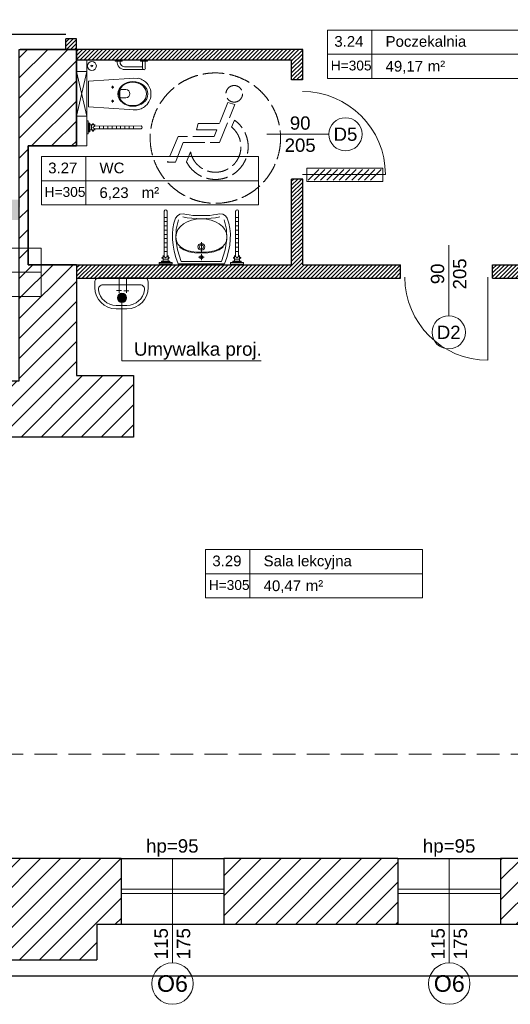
# Model space of a CAD drawing. Header units: millimetres. Extents: x 26866 to 1024070, y -428191 to 408885.
# Tile 39 of 248: x 208075 to 213569, y 244426 to 255453. Entities that reach past the tile are written whole.
import ezdxf

# ---------------------------------------------------------------- set-up
doc = ezdxf.new("R2010")
doc.units = ezdxf.units.MM
doc.header["$LTSCALE"] = 2
doc.linetypes.add('ACAD_ISO02W100', pattern=[15, 12, -3])
doc.linetypes.add('HIDDENX2', pattern=[19.05, 12.7, -6.35])
for name, color, linetype, lineweight in [('0_OPIS', 7, 'Continuous', 13), ('3DPLAN_A_ARMATURA_SANITARNA', 7, 'Continuous', 9), ('3DPLAN_A_DRZWI', 173, 'Continuous', 5), ('3DPLAN_A_OKNA', 153, 'Continuous', 5), ('3DPLAN_A_TABELKA POMIESZCZEŃ', 7, 'Continuous', 0), ('3DPLAN_A_WYSOKOŚCI ZMIANA', 144, 'HIDDENX2', 5), ('A_STOL_OPIS', 55, 'Continuous', 5), ('A_TXT', 7, 'Continuous', 0), ('A_WYBURZENIA', 6, 'Continuous', 0), ('A_ZESTAWIENIE STOLARKI', 3, 'Continuous', 15), ('AW_CERAMIKA', 6, 'Continuous', 9), ('Opisy', 7, 'Continuous', 13), ('podcięcie', 211, 'Continuous', 20), ('PRZERYW', 2, 'ACAD_ISO02W100', 9), ('sanitariaty', 2, 'Continuous', 25)]:
    doc.layers.add(name, color=color, linetype=linetype, lineweight=lineweight)
for name, color, linetype in [('3DPLAN_A_KRESKOWANIE 1', 253, 'Continuous'), ('3DPLAN_A_OPIS', 8, 'Continuous'), ('3DPLAN_A_POMIESZCZENIE NUMER', 100, 'Continuous'), ('3DPLAN_K_DZIAŁOWA NISKIE', 134, 'Continuous'), ('3DPLAN_K_NOŚNA', 7, 'Continuous'), ('3DPLAN_K_OBRYS', 243, 'Continuous'), ('3DPLAN_K_OBRYS WIDOK', 242, 'Continuous'), ('A_POMIESZCZENIE OPIS', 100, 'Continuous')]:
    doc.layers.add(name, color=color, linetype=linetype)
doc.styles.add('ARIAL', font='arial.ttf')
doc.styles.add('TABEL1', font='txt')
pattern_1 = [(45, (-708.4828, 5623.021), (-2.24506403, 2.24506403), [])]
pattern_2 = [(45, (29206.918, -39107.05), (-11.22532, 11.22532), [])]

# ---------------------------------------------------------------- blocks, each defined once
blk = doc.blocks.new('adajwk')
at = {"layer": 'podcięcie'}
for p, q in [((211304, 253656), (211423, 253775)), ((211374, 253656), (211493, 253775)), ((211444, 253656), (211563, 253775)), ((211514, 253656), (211633, 253775)), ((211584, 253656), (211703, 253775)), ((211654, 253656), (211773, 253775)), ((211724, 253656), (211843, 253775)), ((211794, 253656), (211913, 253775)), ((211864, 253656), (211983, 253775)), ((211934, 253656), (212053, 253775)), ((212004, 253656), (212123, 253775))]:
    blk.add_line(p, q, dxfattribs=at)
blk.add_lwpolyline([(211290, 253790), (212140, 253790), (212140, 253640), (211290, 253640)], close=True, dxfattribs=at)
blk = doc.blocks.new('tabelka dla tp')
at = {"layer": '3DPLAN_A_TABELKA POMIESZCZEŃ'}
for p, q in [((49.7, 54), (49.7, 0)), ((0, 27), (243.1, 27))]:
    blk.add_line(p, q, dxfattribs=at)
blk.add_lwpolyline([(0, 54), (243.1, 54), (243.1, 0), (0, 0)], close=True, dxfattribs=at)
at = {"layer": '3DPLAN_A_POMIESZCZENIE NUMER', "color": 7, "style": 'ARIAL'}
blk.add_attdef('NUMER', (2.2, 35.4), '', height=12, dxfattribs=at)
at = {"layer": 'A_POMIESZCZENIE OPIS', "insert": (112.2, 19.8), "char_height": 12, "width": 36.412, "attachment_point": 1, "style": 'ARIAL'}
blk.add_mtext('{\\C7;m²}', dxfattribs=at)
at = {"layer": 'A_POMIESZCZENIE OPIS', "color": 7, "style": 'ARIAL'}
for tag, p in [('NAZWA', (51.7, 35.4)), ('POWIERZCHNIA', (51.1, 7.2))]:
    blk.add_attdef(tag, p, '', height=12, dxfattribs=at)
blk = doc.blocks.new('UMYWALKA')
at = {"layer": '3DPLAN_A_ARMATURA_SANITARNA'}
for p, q in [((0, 25), (0, -25)), ((11, 30), (5, 30)), ((8, 20.9), (8, -20.9)), ((1, 5.5), (17.1, 5.4)), ((14.6, 8), (14.6, 2.6)), ((31, -6), (31, 6)), ((35, -6), (35, 6)), ((0.9, -2.8), (16.9, -2.8)), ((14.4, -0.2), (14.4, -5.7)), ((11, -30), (5, -30))]:
    blk.add_line(p, q, dxfattribs=at)
for centre, radius, start, end in [((5, 25), 5, 90, 180), ((13, 20.9), 5, 82.3377, 180), ((11, 6), 24, 0, 90), ((11, 6), 20, 0, 82.3377), ((11, -6), 24, 270, 0), ((11, -6), 20, 277.6623, 0), ((13, -20.9), 5, 180, 277.6623), ((5, -25), 5, 180, 270)]:
    blk.add_arc(centre, radius, start, end, dxfattribs=at)
blk = doc.blocks.new('III pietrooosoo')
at = {"layer": '3DPLAN_A_KRESKOWANIE 1'}
h = blk.add_hatch(dxfattribs=at)
h.set_pattern_fill('ANSI31', color=256, scale=5, style=0)
h.set_pattern_definition(pattern_2)
h.paths.add_polyline_path([(26781.5, -39163.6), (26781.5, -38938.6), (26746.5, -38938.6), (26746.5, -39163.6)])
h.paths.add_polyline_path([(26746.5, -39423.6), (26776, -39423.6), (26776, -39388.3), (26746.5, -39388.3)])
h.paths.add_polyline_path([(26746.5, -38938.6), (26781.5, -38938.6), (26781.5, -39163.6), (26746.5, -39163.6)])
h.paths.add_polyline_path([(27369, -39343.1), (27369, -39410.1), (27376, -39410.1), (27376, -39403.1), (27411, -39403.1), (27411, -39383.8), (27409.4, -39383.8), (27410, -39384, -0.310329), (27410.4, -39384.6), (27410.4, -39387, -0.216272), (27410.2, -39387.5), (27409.5, -39388, -0.076898), (27409.4, -39388.1, 0.840818), (27409.5, -39388.8), (27410.2, -39388.8), (27410.2, -39389), (27409.5, -39389, -0.840818), (27409.3, -39388, 0.076898), (27409.4, -39387.9), (27410.1, -39387.4, 0.216272), (27410.3, -39387), (27410.3, -39384.6, 0.310329), (27410, -39384.1), (27409, -39383.8), (27409, -39316), (27411, -39316), (27411, -39109.1), (27397, -39109.1), (27397, -39304.1), (27327, -39304.1), (27327, -39321.1), (26830, -39321.1), (26830, -39251.1), (26809.5, -39251.1), (26809.5, -39321.1), (26781.5, -39321.1), (26781.5, -39387.1), (26811, -39387.1), (26811, -39343.1)])
h.paths.add_polyline_path([(28445, -38740.1), (28445, -38698.6), (28212, -38698.6), (28212, -38637.6), (28199, -38637.6), (28199, -38740.1)])
h.paths.add_polyline_path([(28624.5, -38658.6), (28602, -38658.6), (28602, -38698.6), (28560, -38698.6), (28560, -38740.1), (28624.5, -38740.1)])
h.paths.add_polyline_path([(28628, -38870.2), (28674.8, -38870.2), (28674.8, -38878.1), (28690, -38878.1), (28690, -38734.1), (28773, -38734.1), (28773, -38698.6), (28727, -38698.6), (28727, -38658.6), (28624.5, -38658.6), (28624.5, -38740.1), (28628, -38740.1)])
h.paths.add_polyline_path([(28674.8, -38878.1), (28674.8, -38870.2), (28628, -38870.2), (28628, -38897.2), (28649, -38897.2), (28649, -38878.1)])
h.paths.add_polyline_path([(28628, -38897.2), (28628, -38924.2), (28649, -38924.2), (28649, -38897.2)])
h.paths.add_polyline_path([(28649, -38924.2), (28628, -38924.2), (28628, -39029.1), (28205, -39029.1), (28205, -39046.1), (28246, -39046.1), (28246, -39098.1), (28619, -39098.1), (28619, -39148.3), (28649, -39148.3)])
h.paths.add_polyline_path([(28770, -39380.1), (28770, -39352.6), (28655, -39352.6), (28655, -39295.6), (28649, -39295.6), (28649, -39268.1), (28619, -39268.1), (28619, -39305.1), (28603, -39305.1), (28603, -39390.6), (28909, -39390.6), (28909, -39380.1)])
h.paths.add_polyline_path([(29255, -39636.1), (29255, -39479.1), (29254, -39456.1), (29254, -39299.1), (29206, -39299.1), (29206, -39365.1), (29138, -39365.1), (29138, -39390.6), (29243, -39390.6), (29243, -39525.6), (29130, -39525.6), (29130, -39588.6), (28897, -39588.6), (28897, -39613.1), (29205, -39613.1), (29205, -39636.1)])
h.paths.add_polyline_path([(28676, -39613.1), (28676, -39693.9), (28642, -39693.9), (28642, -39636.1), (28615, -39636.1), (28615, -39598.1), (28603, -39598.1), (28603, -39526.6), (28767, -39526.6), (28767, -39613.1)])
h.paths.add_polyline_path([(28575.6, -39665.5), (28722.9, -39665.5), (28722.9, -39699.9), (28575.6, -39699.9)], flags=9)
h.paths.add_polyline_path([(28642, -39693.9), (28642, -39906.1), (28676, -39906.1), (28676, -39693.9)])
h.paths.add_polyline_path([(29061, -38734.1), (29061, -38698.6), (28888, -38698.6), (28888, -38734.1)])
h.paths.add_polyline_path([(29349, -38734.1), (29349, -38698.6), (29325, -38698.6), (29325, -38658.6), (29200, -38658.6), (29200, -38698.6), (29176, -38698.6), (29176, -38734.1)])
h.paths.add_polyline_path([(29637, -38698.6), (29464, -38698.6), (29464, -38734.1), (29637, -38734.1)])
h.paths.add_polyline_path([(29925, -38734.1), (29925, -38698.6), (29902, -38698.6), (29902, -38658.6), (29777, -38658.6), (29777, -38698.6), (29752, -38698.6), (29752, -38734.1)])
h.paths.add_polyline_path([(30040, -38734.1), (30235, -38734.1), (30235, -38698.6), (30040, -38698.6)])
h.paths.add_polyline_path([(30525, -38734.1), (30525, -38698.6), (30503, -38698.6), (30503, -38658.6), (30378, -38658.6), (30378, -38698.6), (30350, -38698.6), (30350, -38734.1)])
h.paths.add_polyline_path([(30835, -38734.1), (30835, -38698.6), (30642, -38698.6), (30642, -38734.1)])
h.paths.add_polyline_path([(31049, -38768.6), (31551, -38768.6), (31551, -38841.1), (31595, -38841.1), (31595, -38734.1), (31626, -38734.1), (31626, -38698.6), (31099, -38698.6), (31099, -38658.6), (30974, -38658.6), (30974, -38698.6), (30949, -38698.6), (30949, -38734.1), (31049, -38734.1)])
h.paths.add_polyline_path([(31551, -39073.1), (31595, -39073.1), (31595, -39018.1), (31551, -39018.1)])
h.paths.add_polyline_path([(31551, -39378.1), (31595, -39378.1), (31595, -39250.1), (31551, -39250.1)])
h.paths.add_polyline_path([(31595, -39684.1), (31595, -39554.1), (31551, -39554.1), (31551, -39684.1)])
h.paths.add_polyline_path([(31595, -39915.1), (31595, -39860.1), (31551, -39860.1), (31551, -39915.1)])
h.paths.add_polyline_path([(31551, -40194.1), (30945, -40194.1), (30945, -40267.6), (30974, -40267.6), (30974, -40307.6), (31099, -40307.6), (31099, -40267.6), (31626, -40267.6), (31626, -40194.1), (31595, -40194.1), (31595, -40092.1), (31551, -40092.1), (31551, -40194.1)], is_closed=False)
h.paths.add_polyline_path([(30638, -40267.6), (30831, -40267.6), (30831, -40194.1), (30638, -40194.1)])
h.paths.add_polyline_path([(30346, -40194.1), (30346, -40267.6), (30370, -40267.6), (30370, -40307.6), (30495, -40307.6), (30495, -40267.6), (30521, -40267.6), (30521, -40194.1)])
h.paths.add_polyline_path([(30036, -40267.6), (30231, -40267.6), (30231, -40194.1), (30036, -40194.1)])
h.paths.add_polyline_path([(29776, -40161.1), (29763, -40161.1), (29763, -40198.1), (29742, -40198.1), (29742, -40267.6), (29769, -40267.6), (29769, -40307.6), (29894, -40307.6), (29894, -40267.6), (29921, -40267.6), (29921, -40194.1), (29776, -40194.1)])
h.paths.add_polyline_path([(29432, -40198.1), (29432, -40267.6), (29627, -40267.6), (29627, -40198.1)])
h.paths.add_polyline_path([(29141, -40198.1), (29141, -40267.6), (29162, -40267.6), (29162, -40307.6), (29287, -40307.6), (29287, -40267.6), (29317, -40267.6), (29317, -40198.1)])
h.paths.add_polyline_path([(28832, -40198.1), (28832, -40267.6), (29026, -40267.6), (29026, -40198.1)])
h.paths.add_polyline_path([(28542, -40267.6), (28571, -40267.6), (28571, -40307.6), (28696, -40307.6), (28696, -40267.6), (28717, -40267.6), (28717, -40198.1), (28597.4, -40198.1), (28597.1, -40198.3, -2.544085), (28595.1, -40198.1), (28542, -40198.1)])
h.paths.add_polyline_path([(28230, -40267.6), (28427, -40267.6), (28427, -40198.1), (28230, -40198.1)])
h.paths.add_polyline_path([(28026.6, -40155.7), (28026.6, -40307.6), (28071, -40307.6), (28071, -40267.6), (28115, -40267.6), (28115, -40198.1), (28038, -40198.1), (28038, -40155.7)])
h.paths.add_polyline_path([(28026.6, -40155.7), (27982, -40155.7), (27982, -40201.1), (27902, -40201.1), (27902, -40267.6), (27946, -40267.6), (27946, -40307.6), (28026.6, -40307.6)])
h.paths.add_polyline_path([(27917, -39798.8), (27920.1, -39798.8), (27920.1, -39852.8), (27917, -39852.8), (27917, -39912.1), (27982, -39912.1), (27982, -40155.7), (28026.6, -40155.7), (28026.6, -39747.1), (27917, -39747.1)])
h.paths.add_polyline_path([(28038, -39913.1), (28092, -39913.1), (28092, -39758.1), (28038, -39758.1), (28038, -39747.1), (28026.6, -39747.1), (28026.6, -40155.7), (28038, -40155.7)])
h.paths.add_polyline_path([(27951, -39566.1), (27951, -39590.1), (27957, -39590.1), (27957, -39657.1), (28026.6, -39657.1), (28026.6, -39566.1)])
h.paths.add_polyline_path([(28162, -39588.1), (28045, -39588.1), (28045, -39598.1), (28162, -39598.1)])
h.paths.add_polyline_path([(27591, -40201.1), (27591, -40267.6), (27727, -40267.6), (27727, -40201.1)])
h.paths.add_polyline_path([(26781.5, -40201.1), (26781.5, -40267.6), (27232, -40267.6), (27232, -40307.6), (27357, -40307.6), (27357, -40267.6), (27416, -40267.6), (27416, -40201.1)])
h.paths.add_polyline_path([(26809.5, -40155.7), (26809.5, -40201.1), (26865, -40201.1), (26865, -40155.7)])
h.paths.add_polyline_path([(26809.5, -40088.1), (26809.5, -40155.7), (26865, -40155.7), (26865, -40088.1)])
h.paths.add_polyline_path([(26809.5, -40085.1), (26809.5, -40088.1), (26865, -40088.1), (26865, -40085.1)])
h.paths.add_polyline_path([(26809.5, -39863.1), (26809.5, -39910.1), (26865, -39910.1), (26865, -39863.1)])
h.paths.add_polyline_path([(27409, -39315.6), (27409, -39313.4), (27411, -39313.5), (27409.1, -39313.5), (27409.1, -39315.5), (27411, -39315.6)], flags=16)
h.paths.add_polyline_path([(28819.9, -39558.9), (28844, -39558.9), (28844, -39578.9), (28819.9, -39578.9)], flags=24)
h.paths.add_polyline_path([(28614.3, -39470.4), (28614.3, -39446.7), (28634.3, -39446.7), (28634.3, -39470.4)], flags=24)
h.paths.add_polyline_path([(28699.2, -39459.3), (28892.6, -39459.3), (28892.6, -39432.3), (28699.2, -39432.3)])
h.paths.add_polyline_path([(28699.2, -39486.3), (28892.6, -39486.3), (28892.6, -39459.3), (28699.2, -39459.3)])
h.paths.add_polyline_path([(28699.2, -39432.3), (28892.6, -39432.3), (28892.6, -39486.3), (28699.2, -39486.3)])
h.paths.add_polyline_path([(31282.9, -38730.8), (31332.2, -38730.8), (31332.2, -38753), (31282.9, -38753)], flags=24)
h.paths.add_polyline_path([(31048.2, -38730.8), (31088.9, -38730.8), (31088.9, -38753), (31048.2, -38753)], flags=24)
h.paths.add_polyline_path([(31265.2, -38739.9, 1), (31262.7, -38738.1, 1)], flags=16)
h.paths.add_polyline_path([(28712.1, -39463.6), (28749.2, -39463.6), (28749.2, -39484.1), (28712.1, -39484.1)], flags=8)
h.paths.add_polyline_path([(28712.6, -39435.9), (28779.5, -39435.9), (28779.5, -39457.5), (28712.6, -39457.5)], flags=8)
h.paths.add_polyline_path([(28654.7, -39435.9), (28689.5, -39435.9), (28689.5, -39454.1), (28654.7, -39454.1)], flags=8)
h.paths.add_polyline_path([(28758.7, -39460.6), (28782.8, -39460.6), (28782.8, -39484.6), (28758.7, -39484.6)], flags=8)
h.paths.add_polyline_path([(28699.2, -39460.9), (28699.2, -39483.1), (28699.6, -39483.1), (28699.6, -39460.9)], flags=8)
h = blk.add_hatch(dxfattribs=at)
h.set_pattern_fill('ANSI31', color=256, scale=5, style=0)
h.set_pattern_definition(pattern_2)
h.paths.add_polyline_path([(29831.6, -39529.1), (29831.6, -39564.6), (29807, -39564.6), (29807, -39659.1), (29741, -39659.1), (29741, -39736.1), (29763, -39736.1), (29763, -39968.1), (29776, -39968.1), (29776, -39722.1), (29935, -39722.1), (29935, -39653.1), (29871, -39653.1), (29871, -39529.1), (29831.6, -39529.1)], is_closed=False)
h.paths.add_polyline_path([(29831.6, -39564.6), (29831.6, -39537.6), (29807, -39537.6), (29807, -39564.6), (29831.6, -39564.6)], is_closed=False)
h.paths.add_polyline_path([(29831.6, -39537.6), (29831.6, -39529.1), (29817, -39529.1), (29817, -39510.6), (29807, -39510.6), (29807, -39537.6), (29831.6, -39537.6)], is_closed=False)
h.paths.add_polyline_path([(29871, -39288.1), (29807, -39288.1), (29807, -39510.6), (29817, -39510.6), (29817, -39396.1), (29871, -39396.1), (29871, -39288.1)], is_closed=False)
h.paths.add_polyline_path([(30469, -39528.1), (30407, -39528.1), (30407, -39637.1), (30469, -39637.1), (30469, -39528.1)], is_closed=False)
h.paths.add_polyline_path([(31057, -39571.1), (31007, -39571.1), (31007, -39626.1), (31057, -39626.1), (31057, -39571.1)], is_closed=False)
h.paths.add_polyline_path([(31007, -39302.1), (31007, -39356.1), (31057, -39356.1), (31057, -39302.1), (31007, -39302.1)], is_closed=False)
at = {"layer": '3DPLAN_A_OPIS', "lineweight": 0, "transparency": 33554687}
h = blk.add_hatch(dxfattribs=at)
h.set_pattern_fill('ANSI31', color=1)
h.set_pattern_definition(pattern_1)
h.paths.add_polyline_path([(31040.5, -39540.1), (31026, -39540.1), (31026, -39571.1), (31040.5, -39571.1), (31040.5, -39540.1)], is_closed=False)
h.paths.add_polyline_path([(31026, -39356.1), (31026, -39437.1), (31040.5, -39437.1), (31040.5, -39356.1), (31026, -39356.1)], is_closed=False)
h.paths.add_polyline_path([(31026, -39276), (31026, -39302.1), (31040.5, -39302.1), (31040.5, -39276), (31026, -39276)], is_closed=False)
h.paths.add_polyline_path([(30899.5, -39133.3), (30899.5, -39148.3), (31025.5, -39148.3), (31025.5, -39173), (31040.5, -39173), (31040.5, -38911.1), (31025.5, -38911.1), (31025.5, -39133.3), (30899.5, -39133.3)], is_closed=False)
h.paths.add_polyline_path([(31031.5, -38983.4), (31047.9, -38983.4), (31047.9, -39003.4), (31031.5, -39003.4)], flags=9)
h.paths.add_polyline_path([(31031.5, -39079.2), (31047.9, -39079.2), (31047.9, -39099.2), (31031.5, -39099.2)], flags=9)
h.paths.add_polyline_path([(31040.5, -38911.1), (31040.5, -38842.4), (31025.5, -38842.4), (31025.5, -38911.1), (31040.5, -38911.1)], is_closed=False)
h.paths.add_polyline_path([(31025.5, -38842.4), (31040.5, -38842.4), (31040.5, -38777.7), (31025.5, -38777.7), (31025.5, -38842.4)], is_closed=False)
h.paths.add_polyline_path([(31040.5, -38777.7), (31040.5, -38734.1), (31025.5, -38734.1), (31025.5, -38777.7), (31040.5, -38777.7)], is_closed=False)
h.paths.add_polyline_path([(30751.4, -38768.6), (30751.4, -38734.1), (30736.4, -38734.1), (30736.4, -38768.6), (30751.4, -38768.6)], is_closed=False)
h.paths.add_polyline_path([(30736.4, -39133.3), (30617.5, -39133.3), (30617.5, -39148.3), (30796.5, -39148.3), (30796.5, -39133.3), (30751.4, -39133.3), (30751.4, -38768.6), (30736.4, -38768.6), (30736.4, -39133.3)], is_closed=False)
h.paths.add_polyline_path([(30359.5, -39133.3), (30359.5, -39148.3), (30514.5, -39148.3), (30514.5, -39133.3), (30444.5, -39133.3), (30444.5, -38911.1), (30429.5, -38911.1), (30429.5, -39133.3), (30359.5, -39133.3)], is_closed=False)
h.paths.add_polyline_path([(30429.5, -38911.1), (30444.5, -38911.1), (30444.5, -38851.1), (30429.5, -38851.1), (30429.5, -38911.1)], is_closed=False)
h.paths.add_polyline_path([(30444.5, -38777.7), (30429.5, -38777.7), (30429.5, -38842.4), (30444.5, -38842.4), (30444.5, -38777.7)], is_closed=False)
h.paths.add_polyline_path([(30429.5, -38734.1), (30429.5, -38777.7), (30444.5, -38777.7), (30444.5, -38734.1), (30429.5, -38734.1)], is_closed=False)
h.paths.add_polyline_path([(30177.5, -38734.1), (30162.5, -38734.1), (30162.5, -38768.6), (30177.5, -38768.6), (30177.5, -38734.1)], is_closed=False)
h.paths.add_polyline_path([(30162.5, -38862.1), (30177.5, -38862.1), (30177.5, -38768.6), (30162.5, -38768.6), (30162.5, -38862.1)], is_closed=False)
h.paths.add_polyline_path([(30162.5, -39133.3), (30071.5, -39133.3), (30071.5, -39148.3), (30256.5, -39148.3), (30256.5, -39133.3), (30177.5, -39133.3), (30177.5, -39005.4), (30162.5, -39005.4), (30162.5, -39133.3)], is_closed=False)
h.paths.add_polyline_path([(29898.5, -38734.1), (29883.5, -38734.1), (29883.5, -38768.6), (29898.5, -38768.6), (29898.5, -38734.1)], is_closed=False)
h.paths.add_polyline_path([(29898.5, -38851.1), (29898.5, -38768.6), (29883.5, -38768.6), (29883.5, -38851.1), (29898.5, -38851.1)], is_closed=False)
h.paths.add_polyline_path([(29744.5, -39133.3), (29744.5, -39148.3), (29859, -39148.3), (29859, -39163.1), (29871, -39163.1), (29871, -39148.3), (29968.5, -39148.3), (29968.5, -39133.3), (29898.5, -39133.3), (29898.5, -38851.1), (29883.5, -38851.1), (29883.5, -39133.3), (29744.5, -39133.3)], is_closed=False)
h.paths.add_polyline_path([(29501.4, -39133.3), (29501.4, -39148.3), (29641.5, -39148.3), (29641.5, -39133.3), (29596.5, -39133.3), (29596.5, -38851.1), (29581.5, -38851.1), (29581.5, -39133.3), (29501.4, -39133.3)], is_closed=False)
h.paths.add_polyline_path([(29596.5, -38851.1), (29596.5, -38768.6), (29581.5, -38768.6), (29581.5, -38851.1), (29596.5, -38851.1)], is_closed=False)
h.paths.add_polyline_path([(29581.5, -38768.6), (29596.5, -38768.6), (29596.5, -38734.1), (29581.5, -38734.1), (29581.5, -38768.6)], is_closed=False)
h.paths.add_polyline_path([(29294.5, -38734.1), (29279.5, -38734.1), (29279.5, -38768.6), (29294.5, -38768.6), (29294.5, -38734.1)], is_closed=False)
h.paths.add_polyline_path([(29294.5, -38851.1), (29294.5, -38768.6), (29279.5, -38768.6), (29279.5, -38851.1), (29294.5, -38851.1)], is_closed=False)
h.paths.add_polyline_path([(28912.4, -39133.3), (28912.4, -39148.3), (29086.4, -39148.3), (29086.4, -39133.3), (28992.5, -39133.3), (28992.5, -39005.4), (28977.5, -39005.4), (28977.5, -39133.3), (28912.4, -39133.3)], is_closed=False)
h.paths.add_polyline_path([(28992.5, -38851.1), (28992.5, -38768.6), (28977.5, -38768.6), (28977.5, -38851.1), (28992.5, -38851.1)], is_closed=False)
h.paths.add_polyline_path([(28992.5, -38734.1), (28977.5, -38734.1), (28977.5, -38768.6), (28992.5, -38768.6), (28992.5, -38734.1)], is_closed=False)
h.paths.add_polyline_path([(28992.5, -38862.1), (28992.5, -38851.1), (28977.5, -38851.1), (28977.5, -38862.1), (28992.5, -38862.1)], is_closed=False)
h.paths.add_polyline_path([(28649, -39148.3), (28809.4, -39148.3), (28809.4, -39133.3), (28649, -39133.3), (28649, -39148.3)], is_closed=False)
h.paths.add_polyline_path([(31030.4, -38739.9, 1), (31028, -38738.1, 1), (31030.4, -38739.9, 1)], is_closed=False, flags=16)
h.paths.add_polyline_path([(30742.5, -39079.2), (30758.9, -39079.2), (30758.9, -39099.2), (30742.5, -39099.2)], flags=24)
h.paths.add_polyline_path([(30435.5, -39079.2), (30451.9, -39079.2), (30451.9, -39099.2), (30435.5, -39099.2)], flags=24)
h.paths.add_polyline_path([(30435.5, -39008.4), (30451.9, -39008.4), (30451.9, -39028.4), (30435.5, -39028.4)], flags=24)
h.paths.add_polyline_path([(29889.5, -39079.2), (29905.9, -39079.2), (29905.9, -39099.2), (29889.5, -39099.2)], flags=24)
h.paths.add_polyline_path([(29587.5, -39079.2), (29603.9, -39079.2), (29603.9, -39099.2), (29587.5, -39099.2)], flags=24)
h.paths.add_polyline_path([(28983.5, -39079.2), (28999.9, -39079.2), (28999.9, -39099.2), (28983.5, -39099.2)], flags=24)
h = blk.add_hatch(dxfattribs=at)
h.set_pattern_fill('ANSI31', color=1)
h.set_pattern_definition(pattern_1)
h.paths.add_polyline_path([(29871, -39163.1), (29871, -39148.3), (29859, -39148.3), (29859, -39163.1), (29871, -39163.1)], is_closed=False)
h.paths.add_polyline_path([(29859, -39276.1), (29859, -39288.1), (29871, -39288.1), (29871, -39276.1), (29859, -39276.1)], is_closed=False)
h.paths.add_polyline_path([(30112, -39300.1), (30112, -39322.1), (30124, -39322.1), (30124, -39288.1), (29871, -39288.1), (29871, -39300.1), (30112, -39300.1)], is_closed=False)
h.paths.add_polyline_path([(30234, -39529.1), (30124.5, -39529.1), (30124, -39529.1), (30124, -39433.1), (30112, -39433.1), (30112, -39529.1), (29871, -39529.1), (29871, -39541.1), (30234, -39541.1), (30234, -39529.1)], is_closed=False)
h.paths.add_polyline_path([(30407, -39529.1), (30337, -39529.1), (30337, -39541.1), (30407, -39541.1), (30407, -39529.1)], is_closed=False)
h.paths.add_polyline_path([(30337, -39544.1), (30407, -39544.1), (30407, -39541.1), (30337, -39541.1), (30337, -39544.1)], is_closed=False)
h.paths.add_polyline_path([(30234, -39544.1), (30234, -39541.1), (29871, -39541.1), (29871, -39544.1), (30234, -39544.1)], is_closed=False)
at = {"layer": 'A_WYBURZENIA', "transparency": 33554687}
h = blk.add_hatch(dxfattribs=at)
h.set_pattern_fill('DOTS', color=256)
h.set_pattern_definition([(0, (10794.5573, -19643.2417), (0.79375, 1.5875), [0, -1.5875])])
h.paths.add_polyline_path([(29581.4, -39479.1), (29807, -39479.1), (29808, -39456.1), (29581.4, -39456.1), (29581.4, -39479.1)], is_closed=False)
h.paths.add_polyline_path([(29569.4, -39479.1), (29581.4, -39479.1), (29581.4, -39456.1), (29569.4, -39456.1), (29569.4, -39479.1)], is_closed=False)
h.paths.add_polyline_path([(29309.5, -39479.1), (29569.4, -39479.1), (29569.4, -39456.1), (29308.9, -39456.1, -0.144411), (29309.5, -39458), (29309.5, -39479.1)], is_closed=False)
h.paths.add_polyline_path([(29308.9, -39456.1), (29306, -39456.1, -0.439637), (29304.3, -39458, -0.053697), (29272.3, -39458, -0.279552), (29274.6, -39464.9, 0.083254), (29273, -39479.1), (29309.5, -39479.1), (29309.5, -39458, 0.144411), (29308.9, -39456.1)], is_closed=False)
h.paths.add_polyline_path([(29273, -39479.1, -0.083254), (29274.6, -39464.9, 1.101983), (29260.8, -39463.1, 0.0716), (29259.1, -39479.1), (29273, -39479.1)], is_closed=False)
h.paths.add_polyline_path([(29272.3, -39458, 0.053697), (29304.3, -39458, 0.439637), (29306, -39456.1), (29254, -39456.1), (29255, -39479.1), (29259.1, -39479.1, -0.0716), (29260.8, -39463.1, -0.62874), (29272.3, -39458)], is_closed=False)
at = {"layer": 'Opisy', "ltscale": 0.5, "transparency": 33554687}
h = blk.add_hatch(color=256, dxfattribs=at)
h.dxf.hatch_style = 1
h.paths.add_polyline_path([(29920.4, -39571.1), (29920.4, -39561.2, 0.73336)])
h.paths.add_polyline_path([(29920.4, -39561.2), (29920.4, -39571.1, 0.076465), (29922, -39571.4, 1.165591)])
at = {"layer": '3DPLAN_A_DRZWI'}
for p, q in [((30124, -39428.1), (30217, -39428.1)), ((30331.8, -39543.1), (30331.8, -39636.1))]:
    blk.add_line(p, q, dxfattribs=at)
for centre, start, end in [((30124, -39428.1), 0, 90), ((30331.8, -39543.1), 180, 270)]:
    blk.add_arc(centre, 93, start, end, dxfattribs=at)
at = {"layer": '3DPLAN_A_OKNA'}
for p, q in [((29921, -40228.3), (30036, -40228.3)), ((29921, -40228.3), (29921, -40228.3)), ((29921, -40233.3), (30036, -40233.3)), ((29921, -40233.3), (29921, -40233.3)), ((30231, -40228.3), (30346, -40228.3)), ((30231, -40233.3), (30346, -40233.3))]:
    blk.add_line(p, q, dxfattribs=at)
at = {"layer": '3DPLAN_A_OPIS', "color": 1, "lineweight": 30}
for p, q in [((29859, -39288.1), (29859, -39276.1)), ((29871, -39276.1), (29859, -39276.1)), ((29871, -39288.1), (29871, -39276.1)), ((30124.5, -39288.1), (29871, -39288.1)), ((30124.5, -39322.1), (30124.5, -39288.1)), ((30112, -39300.1), (29871, -39300.1)), ((30112, -39322.1), (30112, -39300.1)), ((30124, -39322.1), (30112, -39322.1)), ((30112, -39529.1), (30112, -39433.1)), ((30124.5, -39433.1), (30112, -39433.1)), ((30124.5, -39529.1), (30124.5, -39433.1)), ((29871, -39529.1), (30112, -39529.1)), ((30124.5, -39529.1), (30234, -39529.1)), ((30234, -39544.1), (30234, -39529.1)), ((30337, -39529.1), (30407, -39529.1)), ((30337, -39544.1), (30337, -39529.1)), ((29871, -39544.1), (30234, -39544.1)), ((30337, -39544.1), (30407, -39544.1))]:
    blk.add_line(p, q, dxfattribs=at)
at = {"layer": '3DPLAN_A_WYSOKOŚCI ZMIANA'}
blk.add_line((30421, -40077.1), (29776, -40077.1), dxfattribs=at)
at = {"layer": '3DPLAN_K_DZIAŁOWA NISKIE'}
for p, q in [((29921, -40194.1), (30036, -40194.1)), ((29921, -40194.1), (29921, -40194.1)), ((30231, -40194.1), (30346, -40194.1))]:
    blk.add_line(p, q, dxfattribs=at)
at = {"layer": '3DPLAN_K_NOŚNA'}
for p, q in [((29871, -39288.1), (29808, -39288.1)), ((29871, -39396.1), (29871, -39288.1)), ((29817, -39396.1), (29871, -39396.1)), ((29817, -39529.1), (29817, -39396.1)), ((29871, -39529.1), (29817, -39529.1)), ((29871, -39529.1), (29871, -39653.1)), ((29871, -39653.1), (29935, -39653.1)), ((29935, -39653.1), (29935, -39722.1)), ((29935, -39722.1), (29776, -39722.1)), ((29921, -40194.1), (29776, -40194.1)), ((29921, -40194.1), (29921, -40229.1)), ((29921, -40194.1), (29921, -40229.1)), ((29921, -40194.1), (29921, -40267.6)), ((30036, -40194.1), (30036, -40267.6)), ((30231, -40194.1), (30036, -40194.1)), ((30231, -40194.1), (30231, -40267.6)), ((30346, -40194.1), (30346, -40267.6)), ((30521, -40194.1), (30346, -40194.1))]:
    blk.add_line(p, q, dxfattribs=at)
blk.add_lwpolyline([(29741, -39659.1), (29807, -39659.1), (29807, -39479.1), (29807, -39288.1), (29871, -39288.1), (29871, -39396.1), (29817, -39396.1), (29817, -39529.1), (29871, -39529.1), (29871, -39653.1), (29935, -39653.1), (29935, -39722.1), (29776, -39722.1), (29776, -39968.1), (29763, -39968.1), (29763, -39736.1), (29741, -39736.1), (29741, -39659.1)], dxfattribs=at)
at = {"layer": '3DPLAN_K_OBRYS'}
for p, q in [((29894, -40267.6), (29894, -40307.6)), ((29894, -40267.6), (29921, -40267.6)), ((30036, -40267.6), (30231, -40267.6)), ((30346, -40267.6), (30370, -40267.6)), ((29769, -40307.6), (29894, -40307.6))]:
    blk.add_line(p, q, dxfattribs=at)
at = {"layer": '3DPLAN_K_OBRYS WIDOK'}
for p, q in [((29921, -40267.6), (30036, -40267.6)), ((29921, -40267.6), (29921, -40267.6)), ((30231, -40267.6), (30346, -40267.6)), ((26746.5, -40325.6), (31677.5, -40325.6))]:
    blk.add_line(p, q, dxfattribs=at)
at = {"layer": 'A_STOL_OPIS'}
for p, q in [((30153.8, -39383), (30084.3, -39383)), ((30287.9, -39507.1), (30287.9, -39586.3)), ((29978.5, -40310.9), (29978.5, -40194.1)), ((30288.5, -40310.9), (30288.5, -40194.1))]:
    blk.add_line(p, q, dxfattribs=at)
at = {"layer": 'A_TXT', "color": 1, "lineweight": 30}
blk.add_line((29859, -39271.1), (29756, -39271.1), dxfattribs=at)
blk.add_arc((29859, -39271.1), 103, 90, 180, dxfattribs=at)
at = {"layer": 'A_ZESTAWIENIE STOLARKI', "ltscale": 0.25}
for centre, radius in [((30172.3, -39383), 18.6), ((30287.9, -39604.8), 18.6), ((29978.5, -40334.2), 23.2), ((30288.5, -40334.2), 23.2)]:
    blk.add_circle(centre, radius, dxfattribs=at)
at = {"layer": 'AW_CERAMIKA', "ltscale": 0.5}
for p, q in [((29882.7, -39396.1), (29882.7, -39300.1)), ((29871, -39396.1), (29882.7, -39396.1))]:
    blk.add_line(p, q, dxfattribs=at)
at = {"layer": 'Opisy', "ltscale": 0.5}
for p, q in [((29922, -39561), (29922, -39636.9)), ((29922, -39636.9), (30077.9, -39636.9))]:
    blk.add_line(p, q, dxfattribs=at)
blk.add_circle((29922, -39566.2), 5.19, dxfattribs=at)
at = {"layer": 'PRZERYW', "color": 8, "lineweight": 0}
for p, q in [((30040.6, -39347.5), (30048.4, -39349.8)), ((30047.9, -39367.2), (30044.7, -39374.9)), ((29998.7, -39402.6), (29994.2, -39413.8))]:
    blk.add_line(p, q, dxfattribs=at)
blk.add_lwpolyline([(30040.6, -39347.5), (30031.1, -39371), (30007.5, -39371), (30005.6, -39377.9), (30028.3, -39377.9), (30025.2, -39385.4), (29984.8, -39385.4), (29973, -39414.2), (29981.8, -39414.2), (29990.7, -39392.3), (30031.1, -39392.3), (30048.4, -39349.8)], dxfattribs=at)
for centre, radius in [((30026.6, -39387.3), 73), ((30047.7, -39337.7), 9.29)]:
    blk.add_circle(centre, radius, dxfattribs=at)
for radius, start, end in [(36.6, 207.3197, 54.5132), (28.5, 191.3427, 50.6366)]:
    blk.add_arc((30026.7, -39397), radius, start, end, dxfattribs=at)
at = {"layer": 'sanitariaty', "color": 8, "lineweight": 0}
for p, q in [((29883.4, -39305.5), (29882.7, -39305.5)), ((29883.4, -39307.5), (29882.7, -39307.5)), ((29925, -39310.6), (29946.7, -39310.6)), ((29925.2, -39307.5), (29945, -39307.5)), ((29945, -39309), (29945, -39301)), ((29948.1, -39309), (29948.1, -39301)), ((29871, -39362.8), (29882.7, -39312.8)), ((29882.7, -39362.8), (29871, -39312.8)), ((29871, -39312.8), (29882.7, -39312.8)), ((29882.7, -39312.8), (29882.7, -39362.8)), ((29884.5, -39323.6), (29930.2, -39320.7)), ((29930.2, -39320.7), (29934.7, -39320.3)), ((29934.7, -39320.3), (29939.2, -39320.4)), ((29939.2, -39320.4), (29940.6, -39320.3)), ((29940.6, -39320.3), (29942, -39320.7)), ((29942, -39320.7), (29943.5, -39321.2)), ((29943.5, -39321.2), (29944.8, -39321.9)), ((29944.8, -39321.9), (29946.1, -39322.6)), ((29884.5, -39352.1), (29884.5, -39323.6)), ((29911.5, -39330.3), (29910.1, -39330.3)), ((29911.5, -39330.3), (29911.5, -39328.9)), ((29911.5, -39330.3), (29912.9, -39330.3)), ((29911.5, -39330.3), (29911.5, -39331.8)), ((29921, -39332.9), (29926.3, -39332.9)), ((29946.1, -39322.6), (29947.3, -39323.5)), ((29947.3, -39323.5), (29948.5, -39324.4)), ((29948.5, -39324.4), (29950.1, -39326.1)), ((29950.1, -39326.1), (29951.5, -39327.8)), ((29951.5, -39327.8), (29952.2, -39329.1)), ((29952.2, -39329.1), (29953.3, -39331.3)), ((29953.3, -39331.3), (29953.8, -39332.8)), ((29953.8, -39332.8), (29954.2, -39334.8)), ((29919.7, -39341.3), (29919.7, -39333.8)), ((29921, -39342.3), (29926.3, -39342.3)), ((29953.3, -39344.4), (29953.8, -39342.9)), ((29953.8, -39342.9), (29954.2, -39340.9)), ((29954.2, -39334.8), (29954.4, -39336.3)), ((29954.2, -39340.9), (29954.4, -39339.4)), ((29954.4, -39336.3), (29954.5, -39337.8)), ((29954.4, -39339.4), (29954.5, -39337.8)), ((29884.5, -39352.1), (29930.2, -39355.3)), ((29911.5, -39345.8), (29910.1, -39345.8)), ((29911.5, -39345.8), (29911.5, -39344.4)), ((29911.5, -39345.8), (29912.9, -39345.8)), ((29911.5, -39345.8), (29911.5, -39347.3)), ((29930.2, -39355.3), (29934.7, -39355.7)), ((29939.2, -39355.6), (29940.6, -39355.3)), ((29940.6, -39355.3), (29942, -39355)), ((29942, -39355), (29943.5, -39354.4)), ((29943.5, -39354.4), (29944.8, -39353.8)), ((29944.8, -39353.8), (29946.1, -39353.1)), ((29946.1, -39353.1), (29947.3, -39352.2)), ((29947.3, -39352.2), (29948.5, -39351.3)), ((29948.5, -39351.3), (29950.1, -39349.6)), ((29950.1, -39349.6), (29951.5, -39347.8)), ((29951.5, -39347.8), (29952.2, -39346.6)), ((29952.2, -39346.6), (29953.3, -39344.4)), ((29871, -39362.8), (29882.7, -39362.8)), ((29934.7, -39355.7), (29939.2, -39355.6)), ((29889.1, -39371.8), (29889.1, -39372.2)), ((29889.9, -39371.8), (29889.9, -39372.2)), ((29891.1, -39373.8), (29943.4, -39373.7)), ((29891.1, -39376.9), (29943.4, -39376.9)), ((29896.8, -39376.3), (29896.8, -39374.4)), ((29901.5, -39376.2), (29901.5, -39374.4)), ((29906.3, -39376.2), (29906.3, -39374.4)), ((29911, -39376.3), (29911, -39374.4)), ((29915.8, -39376.3), (29915.8, -39374.4)), ((29920.5, -39376.3), (29920.5, -39374.4)), ((29925.3, -39376.3), (29925.3, -39374.4)), ((29930, -39376.3), (29930, -39374.4)), ((29934.8, -39376.3), (29934.8, -39374.4)), ((29889.1, -39378.9), (29889.1, -39378.5)), ((29889.9, -39378.9), (29889.9, -39378.5)), ((29969.3, -39519.8), (29969.3, -39468.9)), ((29971.8, -39476.1), (29969.9, -39476.1)), ((29972.5, -39519.8), (29972.5, -39468.9)), ((30049.3, -39519.8), (30049.3, -39468.9)), ((30051.8, -39476.1), (30049.9, -39476.1)), ((30052.5, -39519.8), (30052.5, -39468.9)), ((29971.8, -39480.8), (29969.9, -39480.8)), ((29971.8, -39485.6), (29969.9, -39485.6)), ((30051.8, -39480.8), (30049.9, -39480.8)), ((30051.8, -39485.6), (30049.9, -39485.6)), ((29971.8, -39490.3), (29969.9, -39490.3)), ((29971.8, -39495.1), (29969.9, -39495.1)), ((30051.8, -39490.3), (30049.9, -39490.3)), ((30051.8, -39495.1), (30049.9, -39495.1)), ((29971.8, -39499.8), (29969.9, -39499.8)), ((29971.8, -39504.6), (29969.9, -39504.6)), ((29971.8, -39509.3), (29969.9, -39509.3)), ((30051.8, -39499.8), (30049.9, -39499.8)), ((30051.8, -39504.6), (30049.9, -39504.6)), ((30051.8, -39509.3), (30049.9, -39509.3)), ((29971.8, -39514.1), (29969.9, -39514.1)), ((30051.8, -39514.1), (30049.9, -39514.1)), ((29967.3, -39521), (29967.8, -39521)), ((29967.3, -39521.7), (29967.8, -39521.7)), ((29974.5, -39521), (29974, -39521)), ((29974.5, -39521.7), (29974, -39521.7)), ((30047.3, -39521), (30047.8, -39521)), ((30047.3, -39521.7), (30047.8, -39521.7)), ((30054.5, -39521), (30054, -39521)), ((30054.5, -39521.7), (30054, -39521.7))]:
    blk.add_line(p, q, dxfattribs=at)
for points in [[(29914.4, -39300.1), (29914.4, -39301), (29922.1, -39301), (29922.1, -39300.1)], [(29942.7, -39300.1), (29942.7, -39301), (29950.4, -39301), (29950.4, -39300.1)], [(29882.7, -39382.6), (29884.3, -39382.6), (29884.3, -39368.1), (29882.7, -39368.1)], [(29884.9, -39379.5), (29884.3, -39379.5), (29884.3, -39371.2), (29884.9, -39371.2)], [(29884.9, -39380.1), (29885.9, -39380.1), (29885.9, -39370.6), (29884.9, -39370.6)], [(29885.9, -39378.2), (29887.9, -39378.2), (29887.9, -39372.5), (29885.9, -39372.5)], [(29888.8, -39371.8), (29890.2, -39371.8), (29890.2, -39372.2), (29888.8, -39372.2)], [(29889.1, -39372.2), (29889.9, -39372.2), (29889.9, -39372.5), (29889.1, -39372.5)], [(29888.8, -39378.9), (29890.2, -39378.9), (29890.2, -39378.5), (29888.8, -39378.5)], [(29889.1, -39378.5), (29889.9, -39378.5), (29889.9, -39378.2), (29889.1, -39378.2)], [(30010.9, -39474.1), (30015.5, -39474.1), (30020.3, -39473.8), (30024.5, -39473.4), (30027.4, -39472.9), (30031.3, -39472.1), (30034.9, -39472.6), (30037.8, -39474.2), (30039.8, -39477), (30041.6, -39482.6), (30042.8, -39488.5), (30043.4, -39494.5), (30043.3, -39500.8), (30042.6, -39507.3), (30041.2, -39514), (30039.3, -39520.9), (30036.7, -39528.1), (30010.9, -39528.1), (29985.1, -39528.1), (29982.5, -39520.9), (29980.6, -39514), (29979.2, -39507.3), (29978.5, -39500.8), (29978.4, -39494.5), (29979, -39488.5), (29980.2, -39482.6), (29982, -39477), (29984, -39474.2), (29986.9, -39472.6), (29990.5, -39472.1), (29994.4, -39472.9), (29997.3, -39473.4), (30001.5, -39473.8), (30006.3, -39474.1), (30010.9, -39474.1)], [(30010.9, -39512.9), (30012.4, -39512.6), (30013.5, -39511.8), (30014.4, -39510.6), (30014.7, -39509.1), (30014.4, -39507.7), (30013.5, -39506.5), (30012.4, -39505.7), (30010.9, -39505.4), (30009.4, -39505.7), (30008.2, -39506.5), (30007.4, -39507.7), (30007.1, -39509.1), (30007.4, -39510.6), (30008.2, -39511.8), (30009.4, -39512.6), (30010.9, -39512.9)], [(30010.9, -39511.4), (30011.8, -39511.2), (30012.5, -39510.8), (30013, -39510), (30013.2, -39509.1), (30013, -39508.2), (30012.5, -39507.5), (30011.8, -39507), (30010.9, -39506.8), (30010, -39507), (30009.3, -39507.5), (30008.8, -39508.2), (30008.6, -39509.1), (30008.8, -39510), (30009.3, -39510.8), (30010, -39511.2), (30010.9, -39511.4)], [(29967.3, -39522.1), (29967.3, -39520.7), (29967.8, -39520.7), (29967.8, -39522.1)], [(29974.5, -39522.1), (29974.5, -39520.7), (29974, -39520.7), (29974, -39522.1)], [(30010.9, -39522.4), (30011.6, -39522.3), (30012.1, -39521.9), (30012.5, -39521.3), (30012.7, -39520.7), (30012.5, -39520), (30012.1, -39519.4), (30011.6, -39519.1), (30010.9, -39518.9), (30010.2, -39519.1), (30009.7, -39519.4), (30009.3, -39520), (30009.1, -39520.7), (30009.3, -39521.3), (30009.7, -39521.9), (30010.2, -39522.3), (30010.9, -39522.4)], [(30047.3, -39522.1), (30047.3, -39520.7), (30047.8, -39520.7), (30047.8, -39522.1)], [(30054.5, -39522.1), (30054.5, -39520.7), (30054, -39520.7), (30054, -39522.1)], [(29978.2, -39528.1), (29978.2, -39526.5), (29963.6, -39526.5), (29963.6, -39528.1)], [(29975.6, -39525.9), (29975.6, -39525), (29966.2, -39525), (29966.2, -39525.9)], [(29975, -39525.9), (29975, -39526.5), (29966.8, -39526.5), (29966.8, -39525.9)], [(29967.8, -39521.7), (29967.8, -39521), (29968.1, -39521), (29968.1, -39521.7)], [(29973.7, -39525), (29973.7, -39522.9), (29968.1, -39522.9), (29968.1, -39525)], [(29974, -39521.7), (29974, -39521), (29973.7, -39521), (29973.7, -39521.7)], [(30058.2, -39528.3), (30058.2, -39526.6), (30043.7, -39526.6), (30043.7, -39528.3)], [(30055.6, -39525.9), (30055.6, -39525), (30046.2, -39525), (30046.2, -39525.9)], [(30055, -39525.9), (30055, -39526.5), (30046.8, -39526.5), (30046.8, -39525.9)], [(30047.8, -39521.7), (30047.8, -39521), (30048.1, -39521), (30048.1, -39521.7)], [(30053.7, -39525), (30053.7, -39522.9), (30048.1, -39522.9), (30048.1, -39525)], [(30054, -39521.7), (30054, -39521), (30053.7, -39521), (30053.7, -39521.7)]]:
    blk.add_lwpolyline(points, close=True, dxfattribs=at)
for points in [[(29887.9, -39378.2), (29892, -39378.2), (29891.1, -39378.2), (29891.1, -39376.9), (29889.5, -39375.4), (29891.1, -39373.8), (29891.1, -39372.5), (29892, -39372.5), (29887.9, -39372.5), (29887.9, -39378.2)], [(30031.5, -39475.6), (30026.8, -39476.5), (30021.8, -39477.1), (30016.4, -39477.4), (30010.9, -39477.6), (30005.4, -39477.4), (30000.1, -39477.1), (29995, -39476.5), (29990.3, -39475.6)], [(30036.6, -39478.9), (30039, -39489.2), (30039.4, -39500.4), (30037.5, -39512.5), (30033.4, -39525.3), (30010.9, -39525.3), (29988.4, -39525.3), (29984.3, -39512.5), (29982.4, -39500.4), (29982.8, -39489.2), (29985.2, -39478.9)], [(29982.5, -39498), (29983, -39493.7), (29984.7, -39489.8), (29987.4, -39486.3), (29990.9, -39483.3), (29995.1, -39480.9), (29999.9, -39479.1), (30005.2, -39478), (30010.9, -39477.6), (30016.6, -39478), (30021.9, -39479.1), (30026.7, -39480.9), (30031, -39483.3), (30034.5, -39486.3), (30037.2, -39489.8), (30038.9, -39493.7), (30039.5, -39498)], [(29982.5, -39498), (29983, -39502.3), (29984.7, -39505.9), (29987.4, -39508.9), (29990.9, -39511.2), (29995.1, -39513), (30000, -39514.2), (30005.3, -39514.9), (30011, -39515.1), (30016.6, -39514.9), (30022, -39514.2), (30026.8, -39513), (30031, -39511.2), (30034.5, -39508.9), (30037.2, -39505.9), (30038.9, -39502.3), (30039.5, -39498)], [(29986.6, -39509.4), (29991.1, -39512.4), (29996.9, -39514.5), (30003.6, -39515.7), (30011, -39516.1), (30018.3, -39515.7), (30025, -39514.5), (30030.8, -39512.4), (30035.3, -39509.4)], [(30010.9, -39503.9), (30010.9, -39514.4)], [(29973.7, -39522.9), (29973.7, -39518.8), (29973.7, -39519.8), (29972.5, -39519.8), (29970.9, -39521.3), (29969.3, -39519.8), (29968.1, -39519.8), (29968.1, -39518.8), (29968.1, -39522.9), (29973.7, -39522.9)], [(30007.6, -39520.7), (30014.2, -39520.7)], [(30010.9, -39517.4), (30010.9, -39523.9)], [(30053.7, -39522.9), (30053.7, -39518.8), (30053.7, -39519.8), (30052.5, -39519.8), (30050.9, -39521.3), (30049.3, -39519.8), (30048.1, -39519.8), (30048.1, -39518.8), (30048.1, -39522.9), (30053.7, -39522.9)]]:
    blk.add_lwpolyline(points, dxfattribs=at)
for radius in [5, 1]:
    blk.add_circle((29888.3, -39306.5), radius, dxfattribs=at)
for centre, radius, start, end in [((29925.2, -39302), 8.61, 173.3886, 269.9879), ((29925.7, -39301.6), 5.93, 174.9725, 275.4865), ((29946.6, -39309.1), 1.58, 179.8744, 5.9654), ((29920.9, -39334.1), 1.2, 84.1101, 167.7661), ((29926.1, -39337.6), 4.7, 272.8022, 87.1978), ((29920.9, -39341.1), 1.2, 192.2339, 275.8899), ((29889.5, -39371.8), 0.522, 358.4102, 179.2932), ((29943.2, -39375.3), 1.6, 279.0986, 80.9014), ((29889.5, -39378.9), 0.522, 180.7068, 1.5898), ((29970.9, -39469.2), 1.6, 9.0986, 170.9014), ((30050.9, -39469.2), 1.6, 9.0986, 170.9014), ((29967.3, -39521.4), 0.522, 88.4102, 269.2932), ((29974.5, -39521.4), 0.522, 270.7068, 91.5898), ((30047.3, -39521.4), 0.522, 88.4102, 269.2932), ((30054.5, -39521.4), 0.522, 270.7068, 91.5898)]:
    blk.add_arc(centre, radius, start, end, dxfattribs=at)
for centre in [(29911.5, -39330.3), (29911.5, -39345.8)]:
    blk.add_ellipse(centre, major_axis=(-0.599, 0.599), ratio=1, start_param=5.497787, end_param=11.780972, dxfattribs=at)
for centre, major_axis, ratio in [((29934.3, -39337.8), (16.8, 0), 0.823529), ((29934, -39337.8), (15.5, 0), 0.845174)]:
    blk.add_ellipse(centre, major_axis=major_axis, ratio=ratio, dxfattribs=at)
at = {"layer": '3DPLAN_A_ARMATURA_SANITARNA', "color": 3, "rotation": 270}
blk.add_blockref('UMYWALKA', (29921.5, -39543.6), dxfattribs=at)
at = {"layer": '3DPLAN_A_TABELKA POMIESZCZEŃ', "ltscale": 0.5}
ref = blk.add_blockref('tabelka dla tp', (30152.2, -39320.4), dxfattribs=at)
ref.add_attrib('NUMER', '3.24', (30159.8, -39285), dxfattribs={"layer": '3DPLAN_A_POMIESZCZENIE NUMER', "color": 0, "height": 12, "style": 'ARIAL'})
ref.add_attrib('NAZWA', 'Poczekalnia', (30217.2, -39285), dxfattribs={"layer": 'A_POMIESZCZENIE OPIS', "color": 0, "height": 12, "style": 'ARIAL'})
ref.add_attrib('POWIERZCHNIA', '49,17', (30217.2, -39312.8), dxfattribs={"layer": 'A_POMIESZCZENIE OPIS', "color": 0, "height": 12, "style": 'ARIAL'})
ref = blk.add_blockref('tabelka dla tp', (29831.9, -39462), dxfattribs=at)
ref.add_attrib('NUMER', '3.27', (29839.4, -39426.7), dxfattribs={"layer": '3DPLAN_A_POMIESZCZENIE NUMER', "color": 0, "height": 12, "style": 'ARIAL'})
ref.add_attrib('NAZWA', 'WC', (29896.8, -39426.7), dxfattribs={"layer": 'A_POMIESZCZENIE OPIS', "color": 0, "height": 12, "style": 'ARIAL'})
ref.add_attrib('POWIERZCHNIA', '6,23', (29896.8, -39454.4), dxfattribs={"layer": 'A_POMIESZCZENIE OPIS', "color": 0, "height": 12, "style": 'ARIAL'})
ref = blk.add_blockref('tabelka dla tp', (29588.4, -39564.6), dxfattribs=at)
ref.add_attrib('NUMER', '3.25', (29596, -39529.2), dxfattribs={"layer": '3DPLAN_A_POMIESZCZENIE NUMER', "color": 0, "height": 12, "style": 'ARIAL'})
ref.add_attrib('NAZWA', 'Szatnia_personelu', (29653.4, -39529.2), dxfattribs={"layer": 'A_POMIESZCZENIE OPIS', "color": 0, "height": 12, "style": 'ARIAL'})
ref.add_attrib('POWIERZCHNIA', '7,80', (29653.4, -39557), dxfattribs={"layer": 'A_POMIESZCZENIE OPIS', "color": 0, "height": 12, "style": 'ARIAL'})
ref = blk.add_blockref('tabelka dla tp', (30015.6, -39902.2), dxfattribs=at)
ref.add_attrib('NUMER', '3.29', (30023.2, -39866.8), dxfattribs={"layer": '3DPLAN_A_POMIESZCZENIE NUMER', "color": 0, "height": 12, "style": 'ARIAL'})
ref.add_attrib('NAZWA', 'Sala lekcyjna', (30080.6, -39866.8), dxfattribs={"layer": 'A_POMIESZCZENIE OPIS', "color": 0, "height": 12, "style": 'ARIAL'})
ref.add_attrib('POWIERZCHNIA', '40,47', (30080.6, -39894.6), dxfattribs={"layer": 'A_POMIESZCZENIE OPIS', "color": 0, "height": 12, "style": 'ARIAL'})
at = {"layer": '3DPLAN_A_OPIS', "color": 1, "lineweight": 30, "style": 'ARIAL'}
blk.add_attdef('31,21M2', (31149.9, -39031.4), '', height=12, dxfattribs=at)
at = {"layer": '3DPLAN_A_TABELKA POMIESZCZEŃ', "color": 7, "ltscale": 0.5, "char_height": 11, "width": 59.207, "attachment_point": 1, "style": 'ARIAL'}
for insert in [(30155.8, -39300.5), (29835.4, -39442.1), (30019.2, -39882.3)]:
    blk.add_mtext('H=305', dxfattribs=dict(at, insert=insert))
at = {"layer": '3DPLAN_A_TABELKA POMIESZCZEŃ', "ltscale": 0.5, "style": 'ARIAL'}
blk.add_attdef('REJESTRACJA', (28148.5, -39789.9), '', height=12, dxfattribs=at)
at = {"layer": 'A_STOL_OPIS', "ltscale": 0.2, "insert": (30092.4, -39363), "char_height": 14.872, "attachment_point": 1, "style": 'TABEL1'}
blk.add_mtext_dynamic_manual_height_columns('\\pxqc;{\\fArial|b0|i0|c238|p34;90\\P205}', width=58.321, gutter_width=80, heights=[0], dxfattribs=at)
at = {"layer": 'A_STOL_OPIS', "ltscale": 0.2, "rotation": 90, "style": 'TABEL1'}
for s, width, gutter_width, insert, char_height, attachment_point in [('\\pxqc;{\\fArial|b0|i0|c238|p34;90\\P205}', 58.321, 80, (30267.9, -39568.5), 14.872, 1), ('\\pxqc;{\\fArial|b0|i0|c238|p34;115\\P175}', 72.901, 100, (29978.5, -40289.5), 15, 5), ('\\pxqc;{\\fArial|b0|i0|c238|p34;115\\P175}', 72.901, 100, (30288.5, -40289.5), 15, 5)]:
    blk.add_mtext_dynamic_manual_height_columns(s, width=width, gutter_width=gutter_width, heights=[0], dxfattribs=dict(at, insert=insert, char_height=char_height, attachment_point=attachment_point))
at = {"layer": 'A_ZESTAWIENIE STOLARKI', "ltscale": 0.2, "style": 'TABEL1'}
for s, width, gutter_width, insert, char_height, attachment_point in [('{\\fArial|b0|i0|c238|p34;D5}', 58.321, 80, (30172.3, -39383), 14.872, 5), ('{\\fArial|b0|i0|c238|p34;D2}', 58.321, 80, (30287.9, -39604.8), 14.872, 5), ('\\pxqc;{\\fArial|b0|i0|c238|p34;hp=95}', 72.901, 100, (29941.9, -40172.5), 15, 1), ('\\pxqc;{\\fArial|b0|i0|c238|p34;hp=95}', 72.901, 100, (30251.9, -40172.5), 15, 1), ('{\\fArial|b0|i0|c238|p34;O6}', 72.901, 100, (29978.5, -40334.2), 18.59, 5), ('{\\fArial|b0|i0|c238|p34;O6}', 72.901, 100, (30288.5, -40334.2), 18.59, 5)]:
    blk.add_mtext_dynamic_manual_height_columns(s, width=width, gutter_width=gutter_width, heights=[0], dxfattribs=dict(at, insert=insert, char_height=char_height, attachment_point=attachment_point))
at = {"layer": 'Opisy', "ltscale": 0.5, "insert": (29935.4, -39616), "char_height": 15, "width": 685.999, "attachment_point": 1, "style": 'ARIAL'}
blk.add_mtext('Umywalka proj.', dxfattribs=at)

msp = doc.modelspace()

# ---------------------------------------------------------------- block references
at = {"layer": '0_OPIS', "xscale": 10, "yscale": 10, "zscale": 10}
msp.add_blockref('III pietrooosoo', (-90000, 648000), dxfattribs=at)
at = {"layer": 'podcięcie'}
msp.add_blockref('adajwk', (0, 0), dxfattribs=at)

doc.saveas('drawing.dxf')
